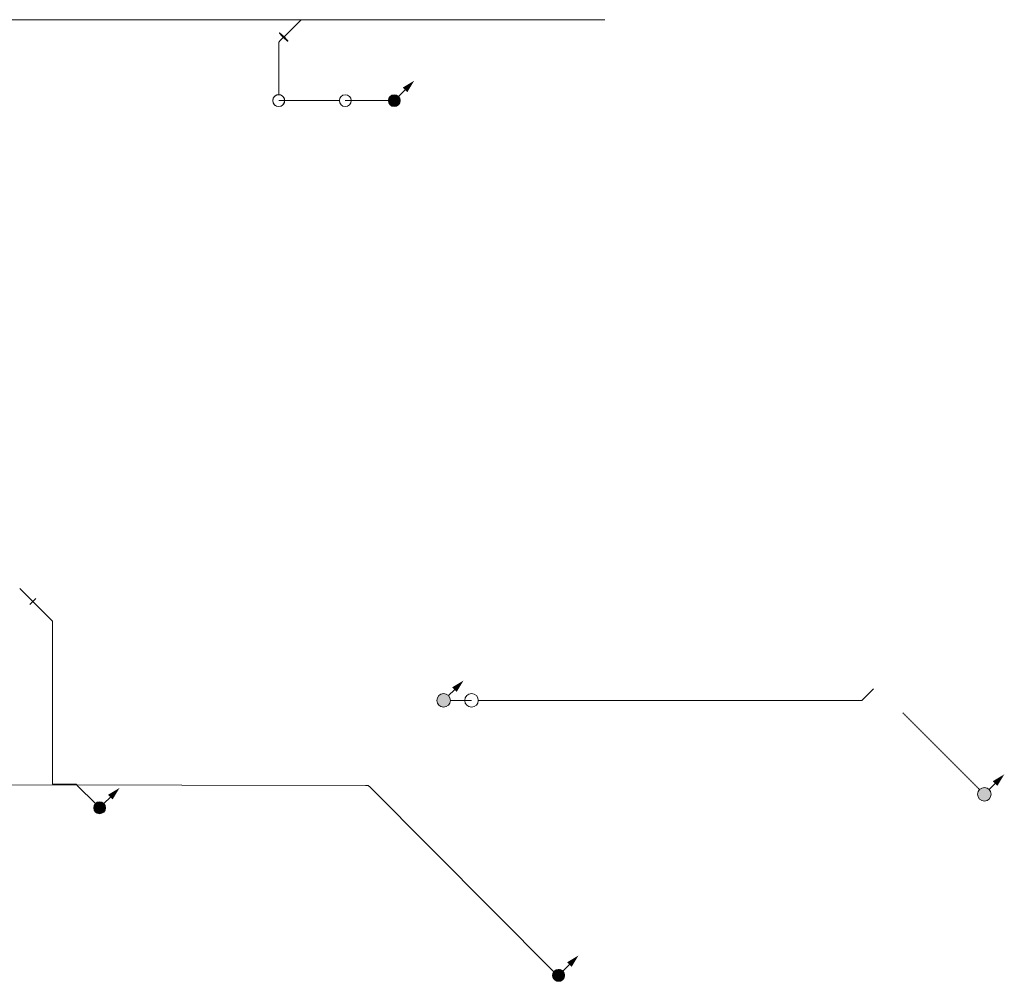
# Model space of a CAD drawing. Header units: millimetres. Extents: x 12 to 41874, y -1709 to 11257.
# Tile 3 of 3: x 32787 to 41874, y -1652 to 7224. Entities that reach past the tile are written whole.
import ezdxf

# ---------------------------------------------------------------- set-up
doc = ezdxf.new("R2010")
doc.units = ezdxf.units.MM
doc.linetypes.add('DDS_LT3', pattern=[289.999998, 200, -89.999998])
doc.layers.add('Dešťová voda', color=7, linetype='Continuous')
doc.layers.add('Kanalizace', color=7, linetype='Continuous')

# ---------------------------------------------------------------- blocks, each defined once
blk = doc.blocks.new('Koleno-Koleno Kanalizace D100-ID-29-8-29-205')
at = {"layer": 'Kanalizace', "color": 32, "lineweight": 5}
blk.add_line((-38.9, 38.9), (-42.4, 42.4), dxfattribs=at)
blk.add_circle((0, 0), 55, dxfattribs=at)
blk = doc.blocks.new('Koleno-Koleno Kanalizace D100-ID-29-8-29-625')
at = {"layer": 'Kanalizace', "color": 32, "lineweight": 5}
blk.add_line((-55, 0), (-58.2, 0), dxfattribs=at)
blk.add_circle((0, 0), 55, dxfattribs=at)
blk = doc.blocks.new('Segment trubky-Kanalizace D100-ID-29-8-29-665')
at = {"layer": 'Kanalizace', "color": 32, "lineweight": 5}
blk.add_line((0, 0), (-335.8, 0), dxfattribs=at)
blk = doc.blocks.new('Koleno-Koleno Kanalizace D100-ID-29-8-29-674')
at = {"layer": 'Kanalizace', "color": 32, "lineweight": 5}
blk.add_line((58.2, 0), (0, 0), dxfattribs=at)
blk.add_circle((0, 0), 55, dxfattribs=at)
blk = doc.blocks.new('Koleno-Koleno Kanalizace D100-ID-29-8-29-773')
at = {"layer": 'Kanalizace', "color": 32, "lineweight": 5}
blk.add_line((-55, 0), (-58.2, 0), dxfattribs=at)
blk.add_circle((0, 0), 55, dxfattribs=at)
blk = doc.blocks.new('Segment trubky-Kanalizace D100-ID-29-8-29-780')
at = {"layer": 'Kanalizace', "color": 32, "lineweight": 5}
blk.add_line((0, 0), (-498.4, 0), dxfattribs=at)
blk = doc.blocks.new('Koleno-Koleno Kanalizace D100-ID-29-8-29-813')
at = {"layer": 'Kanalizace', "color": 32, "lineweight": 5}
blk.add_line((58.2, 0), (0, 0), dxfattribs=at)
blk.add_lwpolyline([(-17, -52.3), (0, -55), (17, -52.3), (32.3, -44.5), (44.5, -32.3), (52.3, -17), (55, 0), (52.3, 17), (44.5, 32.3), (32.3, 44.5), (17, 52.3), (0, 55), (-17, 52.3), (-32.3, 44.5), (-44.5, 32.3), (-52.3, 17), (-55, 0), (-52.3, -17), (-44.5, -32.3), (-32.3, -44.5), (-17, -52.3)], dxfattribs=at)
blk = doc.blocks.new('Koleno-Koleno Kanalizace D100-ID-29-8-29-930')
at = {"layer": 'Kanalizace', "color": 32, "lineweight": 5}
blk.add_line((0.6, 55), (0.6, 58.2), dxfattribs=at)
blk.add_circle((0, 0), 55, dxfattribs=at)
blk = doc.blocks.new('Segment trubky-Kanalizace D150-ID-29-8-29-851')
at = {"layer": 'Kanalizace', "color": 32, "lineweight": 5}
blk.add_line((0, 0), (4091.4, 0), dxfattribs=at)
blk = doc.blocks.new('T-kus-T-kus Kanalizace D150-ID-29-8-29-874')
at = {"layer": 'Kanalizace', "color": 32, "lineweight": 5}
for p, q in [((0, 0), (-160.9, -160.7)), ((-158, 0), (84, 0))]:
    blk.add_line(p, q, dxfattribs=at)
blk.add_lwpolyline([(-147.9, -168.5), (-159.8, -156.3), (-171.9, -144.5), (-182.9, -134.3), (-191.8, -126.7), (-197.6, -122.5), (-199.9, -121.9), (-198.3, -125.2), (-193.1, -131.9), (-184.7, -141.5), (-174, -152.9), (-162, -165.1), (-149.9, -176.9), (-138.9, -187.1), (-130.1, -194.7), (-124.2, -198.9), (-122, -199.5), (-123.6, -196.2), (-128.8, -189.5), (-137.2, -179.9), (-147.9, -168.5)], dxfattribs=at)
blk = doc.blocks.new('Segment trubky-Kanalizace D150-ID-29-8-29-948')
at = {"layer": 'Kanalizace', "color": 32, "lineweight": 5}
blk.add_line((0, 0), (2720.4, 0), dxfattribs=at)
blk = doc.blocks.new('Segment trubky-Kanalizace D100-ID-29-8-29-1051')
at = {"layer": 'Kanalizace', "color": 32, "lineweight": 5}
blk.add_line((0, 0), (0, 458), dxfattribs=at)
blk = doc.blocks.new('Koleno-Koleno Kanalizace D100-ID-29-8-29-825')
at = {"layer": 'Kanalizace', "color": 32, "lineweight": 5}
for p, q in [((0, 0), (17.6, 17.5)), ((0, -24.9), (0, 0))]:
    blk.add_line(p, q, dxfattribs=at)
blk = doc.blocks.new('Segment trubky-Kanalizace D100-ID-29-8-29-848')
at = {"layer": 'Kanalizace', "color": 32, "lineweight": 5}
blk.add_line((0, 0), (27.9, 27.9), dxfattribs=at)
blk = doc.blocks.new('Přechodka-redukce-Reducer Kanalizace D70-ID-29-8-29-1369')
at = {"color": 7, "lineweight": 5}
blk.add_wipeout([(55, 0), (52.3, -17), (44.5, -32.3), (32.3, -44.5), (17, -52.3), (0, -55), (-17, -52.3), (-32.3, -44.5), (-44.5, -32.3), (-52.3, -17), (-55, 0), (-52.3, 17), (-44.5, 32.3), (-32.3, 44.5), (-17, 52.3), (0, 55), (17, 52.3), (32.3, 44.5), (44.5, 32.3), (52.3, 17)], dxfattribs=at).dxf.layer = 'Kanalizace'
blk.add_wipeout([(55, 0), (52.3, -17), (44.5, -32.3), (32.3, -44.5), (17, -52.3), (0, -55), (-17, -52.3), (-32.3, -44.5), (-44.5, -32.3), (-52.3, -17), (-55, 0), (-52.3, 17), (-44.5, 32.3), (-32.3, 44.5), (-17, 52.3), (0, 55), (17, 52.3), (32.3, 44.5), (44.5, 32.3), (52.3, 17)], dxfattribs=at).dxf.layer = 'Kanalizace'
at = {"layer": 'Kanalizace', "lineweight": 5}
for color, points in [(7, [(0, 55), (-4.6, 50.8), (-8.9, 46.2), (-12.7, 41.2), (-16.1, 35.9), (-19, 30.4), (-21.5, 24.6), (-23.3, 18.6), (-24.7, 12.5), (-25.5, 6.3), (-25.8, 0), (-25.5, -6.3), (-24.7, -12.5), (-23.3, -18.6), (-21.5, -24.6), (-19, -30.4), (-16.1, -35.9), (-12.7, -41.2), (-8.9, -46.2), (-4.6, -50.8), (0, -55), (-8.6, -54.3), (-17, -52.3), (-25, -49), (-32.3, -44.5), (-38.9, -38.9), (-44.5, -32.3), (-49, -25), (-52.3, -17), (-54.3, -8.6), (-55, 0), (-54.3, 8.6), (-52.3, 17), (-49, 25), (-44.5, 32.3), (-38.9, 38.9), (-32.3, 44.5), (-25, 49), (-17, 52.3), (-8.6, 54.3)]), (32, [(0, 55), (8.6, 54.3), (17, 52.3), (25, 49), (32.3, 44.5), (38.9, 38.9), (44.5, 32.3), (49, 25), (52.3, 17), (54.3, 8.6), (55, 0), (54.3, -8.6), (52.3, -17), (49, -25), (44.5, -32.3), (38.9, -38.9), (32.3, -44.5), (25, -49), (17, -52.3), (8.6, -54.3), (0, -55), (-4.6, -50.8), (-8.9, -46.2), (-12.7, -41.2), (-16.1, -35.9), (-19, -30.4), (-21.5, -24.6), (-23.3, -18.6), (-24.7, -12.5), (-25.5, -6.3), (-25.8, 0), (-25.5, 6.3), (-24.7, 12.5), (-23.3, 18.6), (-21.5, 24.6), (-19, 30.4), (-16.1, 35.9), (-12.7, 41.2), (-8.9, 46.2), (-4.6, 50.8)])]:
    blk.add_hatch(color=color, dxfattribs=at).paths.add_polyline_path(points)
at = {"layer": 'Kanalizace', "color": 7, "lineweight": 5}
for p, q in [((-53.6, 8.6), (-53.6, 8.6)), ((-46, 29.3), (-46, 29.3)), ((-32.6, 44.2), (-32.6, 44.2)), ((-13.1, 52.9), (-13.1, 52.9)), ((15.6, 52.5), (15.6, 52.5)), ((52.5, 15.6), (52.5, 15.6)), ((-48.1, -25.2), (-48.1, -25.2)), ((-25.2, -48.1), (-25.2, -48.1)), ((8.6, -53.6), (8.6, -53.6)), ((29.3, -46), (29.3, -46)), ((44.2, -32.6), (44.2, -32.6)), ((52.9, -13.1), (52.9, -13.1))]:
    blk.add_line(p, q, dxfattribs=at)
for points in [[(52.3, 17), (55, 0), (52.3, -17), (44.5, -32.3), (32.3, -44.5), (17, -52.3), (0, -55), (-17, -52.3), (-32.3, -44.5), (-44.5, -32.3), (-52.3, -17), (-55, 0), (-52.3, 17), (-44.5, 32.3), (-32.3, 44.5), (-17, 52.3), (0, 55), (17, 52.3), (32.3, 44.5), (44.5, 32.3), (52.3, 17)], [(52.3, 17), (55, 0), (52.3, -17), (44.5, -32.3), (32.3, -44.5), (17, -52.3), (0, -55), (-17, -52.3), (-32.3, -44.5), (-44.5, -32.3), (-52.3, -17), (-55, 0), (-52.3, 17), (-44.5, 32.3), (-32.3, 44.5), (-17, 52.3), (0, 55), (17, 52.3), (32.3, 44.5), (44.5, 32.3), (52.3, 17)], [(-4.6, 50.8), (0, 55), (8.6, 54.3), (17, 52.3), (25, 49), (32.3, 44.5), (38.9, 38.9), (44.5, 32.3), (49, 25), (52.3, 17), (54.3, 8.6), (55, 0), (54.3, -8.6), (52.3, -17), (49, -25), (44.5, -32.3), (38.9, -38.9), (32.3, -44.5), (25, -49), (17, -52.3), (8.6, -54.3), (0, -55), (-4.6, -50.8), (-8.9, -46.2), (-12.7, -41.2), (-16.1, -35.9), (-19, -30.4), (-21.5, -24.6), (-23.3, -18.6), (-24.7, -12.5), (-25.5, -6.3), (-25.8, 0), (-25.5, 6.3), (-24.7, 12.5), (-23.3, 18.6), (-21.5, 24.6), (-19, 30.4), (-16.1, 35.9), (-12.7, 41.2), (-8.9, 46.2), (-4.6, 50.8)]]:
    blk.add_lwpolyline(points, dxfattribs=at)
at = {"color": 7, "lineweight": 5}
blk.add_wipeout([(37.4, 0), (35.6, -11.6), (30.3, -22), (22, -30.3), (11.6, -35.6), (0, -37.4), (-11.6, -35.6), (-22, -30.3), (-30.3, -22), (-35.6, -11.6), (-37.4, 0), (-35.6, 11.6), (-30.3, 22), (-22, 30.3), (-11.6, 35.6), (0, 37.4), (11.6, 35.6), (22, 30.3), (30.3, 22), (35.6, 11.6)], dxfattribs=at).dxf.layer = 'Kanalizace'
blk.add_wipeout([(37.4, 0), (35.6, -11.6), (30.3, -22), (22, -30.3), (11.6, -35.6), (0, -37.4), (-11.6, -35.6), (-22, -30.3), (-30.3, -22), (-35.6, -11.6), (-37.4, 0), (-35.6, 11.6), (-30.3, 22), (-22, 30.3), (-11.6, 35.6), (0, 37.4), (11.6, 35.6), (22, 30.3), (30.3, 22), (35.6, 11.6)], dxfattribs=at).dxf.layer = 'Kanalizace'
at = {"layer": 'Kanalizace', "lineweight": 5}
for color, points in [(7, [(0, 37.4), (-3.2, 34.5), (-6.1, 31.4), (-8.7, 28), (-11, 24.4), (-12.9, 20.7), (-14.6, 16.7), (-15.9, 12.7), (-16.8, 8.5), (-17.4, 4.3), (-17.6, 0), (-17.4, -4.3), (-16.8, -8.5), (-15.9, -12.7), (-14.6, -16.7), (-12.9, -20.7), (-11, -24.4), (-8.7, -28), (-6.1, -31.4), (-3.2, -34.5), (0, -37.4), (-5.9, -36.9), (-11.6, -35.6), (-17, -33.3), (-22, -30.3), (-26.4, -26.4), (-30.3, -22), (-33.3, -17), (-35.6, -11.6), (-36.9, -5.9), (-37.4, 0), (-36.9, 5.9), (-35.6, 11.6), (-33.3, 17), (-30.3, 22), (-26.4, 26.4), (-22, 30.3), (-17, 33.3), (-11.6, 35.6), (-5.9, 36.9)]), (32, [(0, 37.4), (5.9, 36.9), (11.6, 35.6), (17, 33.3), (22, 30.3), (26.4, 26.4), (30.3, 22), (33.3, 17), (35.6, 11.6), (36.9, 5.9), (37.4, 0), (36.9, -5.9), (35.6, -11.6), (33.3, -17), (30.3, -22), (26.4, -26.4), (22, -30.3), (17, -33.3), (11.6, -35.6), (5.9, -36.9), (0, -37.4), (-3.2, -34.5), (-6.1, -31.4), (-8.7, -28), (-11, -24.4), (-12.9, -20.7), (-14.6, -16.7), (-15.9, -12.7), (-16.8, -8.5), (-17.4, -4.3), (-17.6, 0), (-17.4, 4.3), (-16.8, 8.5), (-15.9, 12.7), (-14.6, 16.7), (-12.9, 20.7), (-11, 24.4), (-8.7, 28), (-6.1, 31.4), (-3.2, 34.5)])]:
    blk.add_hatch(color=color, dxfattribs=at).paths.add_polyline_path(points)
at = {"layer": 'Kanalizace', "color": 7, "lineweight": 5}
for p, q in [((-33.1, 16.4), (-33.1, 16.4)), ((-19.8, 31.4), (-19.8, 31.4)), ((2.9, 36.9), (2.9, 36.9)), ((36.9, 2.9), (36.9, 2.9)), ((-36, -9.1), (-36, -9.1)), ((-9.1, -36), (-9.1, -36)), ((16.4, -33.1), (16.4, -33.1)), ((31.4, -19.8), (31.4, -19.8))]:
    blk.add_line(p, q, dxfattribs=at)
for points in [[(35.6, 11.6), (37.4, 0), (35.6, -11.6), (30.3, -22), (22, -30.3), (11.6, -35.6), (0, -37.4), (-11.6, -35.6), (-22, -30.3), (-30.3, -22), (-35.6, -11.6), (-37.4, 0), (-35.6, 11.6), (-30.3, 22), (-22, 30.3), (-11.6, 35.6), (0, 37.4), (11.6, 35.6), (22, 30.3), (30.3, 22), (35.6, 11.6)], [(35.6, 11.6), (37.4, 0), (35.6, -11.6), (30.3, -22), (22, -30.3), (11.6, -35.6), (0, -37.4), (-11.6, -35.6), (-22, -30.3), (-30.3, -22), (-35.6, -11.6), (-37.4, 0), (-35.6, 11.6), (-30.3, 22), (-22, 30.3), (-11.6, 35.6), (0, 37.4), (11.6, 35.6), (22, 30.3), (30.3, 22), (35.6, 11.6)], [(-3.2, 34.5), (0, 37.4), (5.9, 36.9), (11.6, 35.6), (17, 33.3), (22, 30.3), (26.4, 26.4), (30.3, 22), (33.3, 17), (35.6, 11.6), (36.9, 5.9), (37.4, 0), (36.9, -5.9), (35.6, -11.6), (33.3, -17), (30.3, -22), (26.4, -26.4), (22, -30.3), (17, -33.3), (11.6, -35.6), (5.9, -36.9), (0, -37.4), (-3.2, -34.5), (-6.1, -31.4), (-8.7, -28), (-11, -24.4), (-12.9, -20.7), (-14.6, -16.7), (-15.9, -12.7), (-16.8, -8.5), (-17.4, -4.3), (-17.6, 0), (-17.4, 4.3), (-16.8, 8.5), (-15.9, 12.7), (-14.6, 16.7), (-12.9, 20.7), (-11, 24.4), (-8.7, 28), (-6.1, 31.4), (-3.2, 34.5)]]:
    blk.add_lwpolyline(points, dxfattribs=at)
blk = doc.blocks.new('Koleno-Koleno Kanalizace D100-ID-29-8-29-1129')
at = {"layer": 'Kanalizace', "color": 32, "lineweight": 5}
blk.add_line((21, 50.8), (22.2, 53.7), dxfattribs=at)
blk.add_circle((0, 0), 55, dxfattribs=at)
blk = doc.blocks.new('Segment trubky-Kanalizace D100-ID-29-8-29-1314')
at = {"layer": 'Kanalizace', "color": 32, "lineweight": 5}
blk.add_line((0, 0), (-157.6, 157.6), dxfattribs=at)
blk = doc.blocks.new('Koleno-Koleno Kanalizace D100-ID-29-8-29-1323')
at = {"layer": 'Kanalizace', "color": 32, "lineweight": 5}
for p, q in [((0, 0), (-24.8, 0)), ((17.6, -17.6), (0, 0))]:
    blk.add_line(p, q, dxfattribs=at)
blk = doc.blocks.new('Segment trubky-Kanalizace D100-ID-29-8-29-1337')
at = {"layer": 'Kanalizace', "color": 32, "lineweight": 5}
blk.add_line((0, 0), (-132.5, 0), dxfattribs=at)
blk = doc.blocks.new('Koleno-Koleno Kanalizace D100-ID-29-8-29-1345')
at = {"layer": 'Kanalizace', "color": 32, "lineweight": 5}
for p, q in [((0, 0), (0, 60)), ((60, 0), (0, 0))]:
    blk.add_line(p, q, dxfattribs=at)
blk = doc.blocks.new('Segment trubky-Kanalizace D100-ID-29-8-29-1359')
at = {"layer": 'Kanalizace', "color": 32, "lineweight": 5}
blk.add_line((0, 0), (0, 1419.6), dxfattribs=at)
blk = doc.blocks.new('Koleno-Koleno Kanalizace D100-ID-29-8-29-1376')
at = {"layer": 'Kanalizace', "color": 32, "lineweight": 5}
for p, q in [((0, 0), (-17.6, 17.6)), ((0, -25), (0, 0))]:
    blk.add_line(p, q, dxfattribs=at)
blk = doc.blocks.new('Segment trubky-Kanalizace D100-ID-29-8-29-1937')
at = {"layer": 'Kanalizace', "color": 32, "lineweight": 5}
blk.add_line((0, 0), (-164.6, 163.9), dxfattribs=at)
blk = doc.blocks.new('Přechodka-redukce-Reducer Kanalizace D100-ID-29-8-29-1678')
at = {"layer": 'Kanalizace', "color": 32, "lineweight": 5}
for p, q in [((26.5, -26.4), (-26.5, 26.4)), ((-1.7, -54.7), (54.7, 2))]:
    blk.add_line(p, q, dxfattribs=at)
blk = doc.blocks.new('Segment trubky-Kanalizace D150-ID-29-8-29-1636')
at = {"layer": 'Kanalizace', "color": 32, "lineweight": 5}
blk.add_line((0, 0), (-67.6, 67.3), dxfattribs=at)
blk = doc.blocks.new('Koleno-Koleno Dešťová voda D125-ID-29-8-29-2466')
at = {"layer": 'Dešťová voda', "color": 174, "lineweight": 5}
blk.add_line((62.5, 0), (74.3, 0), dxfattribs=at)
blk.add_circle((0, 0), 62.5, dxfattribs=at)
blk = doc.blocks.new('Segment trubky-Dešťová voda D125-ID-29-8-29-2507')
at = {"layer": 'Dešťová voda', "color": 174, "linetype": 'DDS_LT3', "lineweight": 5}
blk.add_line((0, 0), (109.1, 0), dxfattribs=at)
blk = doc.blocks.new('Koleno-Koleno Dešťová voda D125-ID-29-8-29-2527')
at = {"layer": 'Dešťová voda', "color": 174, "lineweight": 5}
blk.add_line((-74.3, 0), (0, 0), dxfattribs=at)
blk.add_circle((0, 0), 62.5, dxfattribs=at)
blk = doc.blocks.new('Koleno-Koleno Dešťová voda D125-ID-29-8-29-2480')
at = {"layer": 'Dešťová voda', "color": 174, "lineweight": 5}
blk.add_line((62.5, 0), (75, 0), dxfattribs=at)
blk.add_circle((0, 0), 62.5, dxfattribs=at)
blk = doc.blocks.new('Koleno-Koleno Dešťová voda D125-ID-29-8-29-2661')
at = {"layer": 'Dešťová voda', "color": 174, "lineweight": 5}
blk.add_line((-44.2, 44.2), (-53, 53), dxfattribs=at)
blk.add_circle((0, 0), 62.5, dxfattribs=at)
blk = doc.blocks.new('Koleno-Koleno Dešťová voda D125-ID-29-8-29-2801')
at = {"layer": 'Dešťová voda', "color": 174, "lineweight": 5}
for p, q in [((-31.3, 0), (0, 0)), ((0, 0), (22, 22))]:
    blk.add_line(p, q, dxfattribs=at)
blk = doc.blocks.new('Segment trubky-Dešťová voda D125-ID-29-8-29-2823')
at = {"layer": 'Dešťová voda', "color": 174, "linetype": 'DDS_LT3', "lineweight": 5}
blk.add_line((0, 0), (85.5, 85.3), dxfattribs=at)
blk = doc.blocks.new('Začátek potrubí-PipeStart Kanalizace D100-ID-29-8-29-109')
at = {"layer": 'Kanalizace', "lineweight": 5}
for points in [[(183.8, 183.8), (120.2, 77.8), (77.8, 120.2)], [(55, 0), (52.3, 17), (44.5, 32.3), (32.3, 44.5), (17, 52.3), (0, 55), (-17, 52.3), (-32.3, 44.5), (-44.5, 32.3), (-52.3, 17), (-55, 0), (-52.3, -17), (-44.5, -32.3), (-32.3, -44.5), (-17, -52.3), (0, -55), (17, -52.3), (32.3, -44.5), (44.5, -32.3), (52.3, -17)]]:
    blk.add_hatch(color=32, dxfattribs=at).paths.add_polyline_path(points)
at = {"layer": 'Kanalizace', "color": 32, "lineweight": 5}
blk.add_line((99, 99), (39, 38.8), dxfattribs=at)
blk.add_circle((0, 0), 55, dxfattribs=at)
blk = doc.blocks.new('Začátek potrubí-PipeStart Kanalizace D100-ID-29-8-29-109-4')
at = {"layer": 'Kanalizace', "lineweight": 5}
for points in [[(2903.3, 6711.1), (2839.6, 6605), (2797.2, 6647.5)], [(2774.4, 6527.2), (2771.7, 6544.2), (2763.9, 6559.6), (2751.7, 6571.7), (2736.4, 6579.6), (2719.4, 6582.2), (2702.4, 6579.6), (2687.1, 6571.7), (2674.9, 6559.6), (2667.1, 6544.2), (2664.4, 6527.2), (2667.1, 6510.2), (2674.9, 6494.9), (2687.1, 6482.7), (2702.4, 6474.9), (2719.4, 6472.2), (2736.4, 6474.9), (2751.7, 6482.7), (2763.9, 6494.9), (2771.7, 6510.2)]]:
    blk.add_hatch(color=32, dxfattribs=at).paths.add_polyline_path(points)
at = {"layer": 'Kanalizace', "color": 32, "lineweight": 5}
blk.add_line((2818.4, 6626.2), (2758.4, 6566.1), dxfattribs=at)
blk.add_circle((2719.4, 6527.2), 55, dxfattribs=at)
blk = doc.blocks.new('Začátek potrubí-PipeStart Kanalizace D100-ID-29-8-29-109-5')
at = {"layer": 'Kanalizace', "lineweight": 5}
for points in [[(4419.6, -1362.8), (4355.9, -1468.9), (4313.5, -1426.5)], [(4273.1, -1546.7), (4271.3, -1535.1), (4266, -1524.7), (4257.7, -1516.4), (4247.3, -1511.1), (4235.7, -1509.3), (4224.2, -1511.1), (4213.8, -1516.4), (4205.5, -1524.7), (4200.2, -1535.1), (4198.3, -1546.7), (4200.2, -1558.2), (4205.5, -1568.7), (4213.8, -1576.9), (4224.2, -1582.3), (4235.7, -1584.1), (4247.3, -1582.3), (4257.7, -1576.9), (4266, -1568.7), (4271.3, -1558.2)]]:
    blk.add_hatch(color=32, dxfattribs=at).paths.add_polyline_path(points)
at = {"layer": 'Kanalizace', "color": 32, "lineweight": 5}
blk.add_line((4334.7, -1447.7), (4262.3, -1520.3), dxfattribs=at)
blk.add_circle((4235.7, -1546.7), 37.4, dxfattribs=at)
blk = doc.blocks.new('Začátek potrubí-PipeStart Kanalizace D100-ID-29-8-29-109-12')
at = {"layer": 'Dešťová voda', "lineweight": 5}
for points in [[(3358.5, 1174.9), (3294.8, 1068.9), (3252.4, 1111.3)], [(3237.1, 991.1), (3234.1, 1010.4), (3225.2, 1027.8), (3211.4, 1041.6), (3193.9, 1050.5), (3174.6, 1053.6), (3155.3, 1050.5), (3137.9, 1041.6), (3124.1, 1027.8), (3115.2, 1010.4), (3112.1, 991.1), (3115.2, 971.8), (3124.1, 954.3), (3137.9, 940.5), (3155.3, 931.6), (3174.6, 928.6), (3193.9, 931.6), (3211.4, 940.5), (3225.2, 954.3), (3234.1, 971.8)]]:
    blk.add_hatch(color=174, dxfattribs=at).paths.add_polyline_path(points)
at = {"layer": 'Dešťová voda', "color": 174, "lineweight": 5}
blk.add_line((3273.6, 1090.1), (3218.9, 1035.2), dxfattribs=at)
blk.add_circle((3174.6, 991.1), 62.5, dxfattribs=at)
blk = doc.blocks.new('Začátek potrubí-PipeStart Kanalizace D100-ID-29-8-29-109-13')
at = {"layer": 'Dešťová voda', "lineweight": 5}
for points in [[(8348.8, 308.8), (8285.2, 202.8), (8242.8, 245.2)], [(8227.5, 125), (8224.4, 144.3), (8215.6, 161.7), (8201.7, 175.6), (8184.3, 184.4), (8165, 187.5), (8145.7, 184.4), (8128.3, 175.6), (8114.4, 161.7), (8105.6, 144.3), (8102.5, 125), (8105.6, 105.7), (8114.4, 88.3), (8128.3, 74.4), (8145.7, 65.6), (8165, 62.5), (8184.3, 65.6), (8201.7, 74.4), (8215.6, 88.3), (8224.4, 105.7)]]:
    blk.add_hatch(color=174, dxfattribs=at).paths.add_polyline_path(points)
at = {"layer": 'Dešťová voda', "color": 174, "lineweight": 5}
blk.add_line((8264, 224), (8209.3, 169.1), dxfattribs=at)
blk.add_circle((8165, 125), 62.5, dxfattribs=at)

msp = doc.modelspace()

# ---------------------------------------------------------------- linework, layer by layer
at = {"layer": 'Dešťová voda', "color": 174, "linetype": 'DDS_LT3', "lineweight": 5, "ltscale": 0.03}
for p, q in [((37032.3, 941.1), (40088, 941.1)), ((40088, 941.1), (40527, 941.1)), ((41637, 128), (40938.8, 826.2))]:
    msp.add_line(p, q, dxfattribs=at)
at = {"layer": 'Kanalizace', "color": 200, "lineweight": 20}
for p, q in [((35979.3, 156.6), (31329, 165.4)), ((36004.1, 156.6), (35979.3, 156.6)), ((36021.6, 139), (36004.1, 156.6))]:
    msp.add_line(p, q, dxfattribs=at)

# ---------------------------------------------------------------- block references
at = {"layer": 'Dešťová voda', "color": 174, "lineweight": 5}
for name, p in [('Začátek potrubí-PipeStart Kanalizace D100-ID-29-8-29-109-12', (33525, -50)), ('Koleno-Koleno Dešťová voda D125-ID-29-8-29-2466', (36699.6, 941.1)), ('Koleno-Koleno Dešťová voda D125-ID-29-8-29-2527', (36957.3, 941.1)), ('Koleno-Koleno Dešťová voda D125-ID-29-8-29-2480', (36957.3, 941.1)), ('Koleno-Koleno Dešťová voda D125-ID-29-8-29-2801', (40558.3, 941.1)), ('Začátek potrubí-PipeStart Kanalizace D100-ID-29-8-29-109-13', (33525, -50)), ('Koleno-Koleno Dešťová voda D125-ID-29-8-29-2661', (41690, 75))]:
    msp.add_blockref(name, p, dxfattribs=at)
at = {"layer": 'Dešťová voda', "color": 174, "linetype": 'DDS_LT3', "lineweight": 5}
for name, p in [('Segment trubky-Dešťová voda D125-ID-29-8-29-2823', (40580.3, 963)), ('Segment trubky-Dešťová voda D125-ID-29-8-29-2507', (36773.9, 941.1))]:
    msp.add_blockref(name, p, dxfattribs=at)
at = {"layer": 'Kanalizace', "color": 32, "lineweight": 5}
for name, p in [('Segment trubky-Kanalizace D150-ID-29-8-29-851', (31135, 7224.4)), ('T-kus-T-kus Kanalizace D150-ID-29-8-29-874', (35384.3, 7224.4)), ('Segment trubky-Kanalizace D150-ID-29-8-29-948', (35468.3, 7224.4)), ('Koleno-Koleno Kanalizace D100-ID-29-8-29-825', (35177.8, 7018.3)), ('Segment trubky-Kanalizace D100-ID-29-8-29-848', (35195.3, 7035.8)), ('Segment trubky-Kanalizace D100-ID-29-8-29-1051', (35177.8, 6535.4)), ('Začátek potrubí-PipeStart Kanalizace D100-ID-29-8-29-109-4', (33525, -50)), ('Koleno-Koleno Kanalizace D100-ID-29-8-29-930', (35177.5, 6477.2)), ('Koleno-Koleno Kanalizace D100-ID-29-8-29-813', (35177.5, 6477.2)), ('Segment trubky-Kanalizace D100-ID-29-8-29-780', (35734.1, 6477.2)), ('Koleno-Koleno Kanalizace D100-ID-29-8-29-773', (35792.3, 6477.2)), ('Koleno-Koleno Kanalizace D100-ID-29-8-29-674', (35792.3, 6477.2)), ('Segment trubky-Kanalizace D100-ID-29-8-29-665', (36186.2, 6477.2)), ('Koleno-Koleno Kanalizace D100-ID-29-8-29-625', (36244.4, 6477.2)), ('Segment trubky-Kanalizace D150-ID-29-8-29-1636', (32854.9, 1906.3)), ('Přechodka-redukce-Reducer Kanalizace D100-ID-29-8-29-1678', (32881.4, 1879.9)), ('Segment trubky-Kanalizace D100-ID-29-8-29-1937', (33072.5, 1689.6)), ('Koleno-Koleno Kanalizace D100-ID-29-8-29-1376', (33090.1, 1672)), ('Segment trubky-Kanalizace D100-ID-29-8-29-1359', (33090.1, 227.5)), ('Koleno-Koleno Kanalizace D100-ID-29-8-29-1345', (33090.1, 167.5)), ('Segment trubky-Kanalizace D100-ID-29-8-29-1337', (33282.6, 167.5)), ('Koleno-Koleno Kanalizace D100-ID-29-8-29-1323', (33307.5, 167.5)), ('Segment trubky-Kanalizace D100-ID-29-8-29-1314', (33482.6, -7.6)), ('Začátek potrubí-PipeStart Kanalizace D100-ID-29-8-29-109', (33525, -50)), ('Koleno-Koleno Kanalizace D100-ID-29-8-29-205', (33525, -50)), ('Koleno-Koleno Kanalizace D100-ID-29-8-29-1129', (37760.7, -1596.7))]:
    msp.add_blockref(name, p, dxfattribs=at)

# ---------------------------------------------------------------- next in the draw order: block references
msp.add_blockref('Přechodka-redukce-Reducer Kanalizace D70-ID-29-8-29-1369', (37760.7, -1596.7), dxfattribs=at)

# ---------------------------------------------------------------- next in the draw order: linework, layer by layer
at = {"layer": 'Kanalizace', "color": 200, "lineweight": 20}
msp.add_line((37719.9, -1565.8), (36021.6, 139), dxfattribs=at)

# ---------------------------------------------------------------- next in the draw order: block references
at = {"layer": 'Kanalizace', "color": 32, "lineweight": 5}
msp.add_blockref('Začátek potrubí-PipeStart Kanalizace D100-ID-29-8-29-109-5', (33525, -50), dxfattribs=at)

doc.saveas('drawing.dxf')
